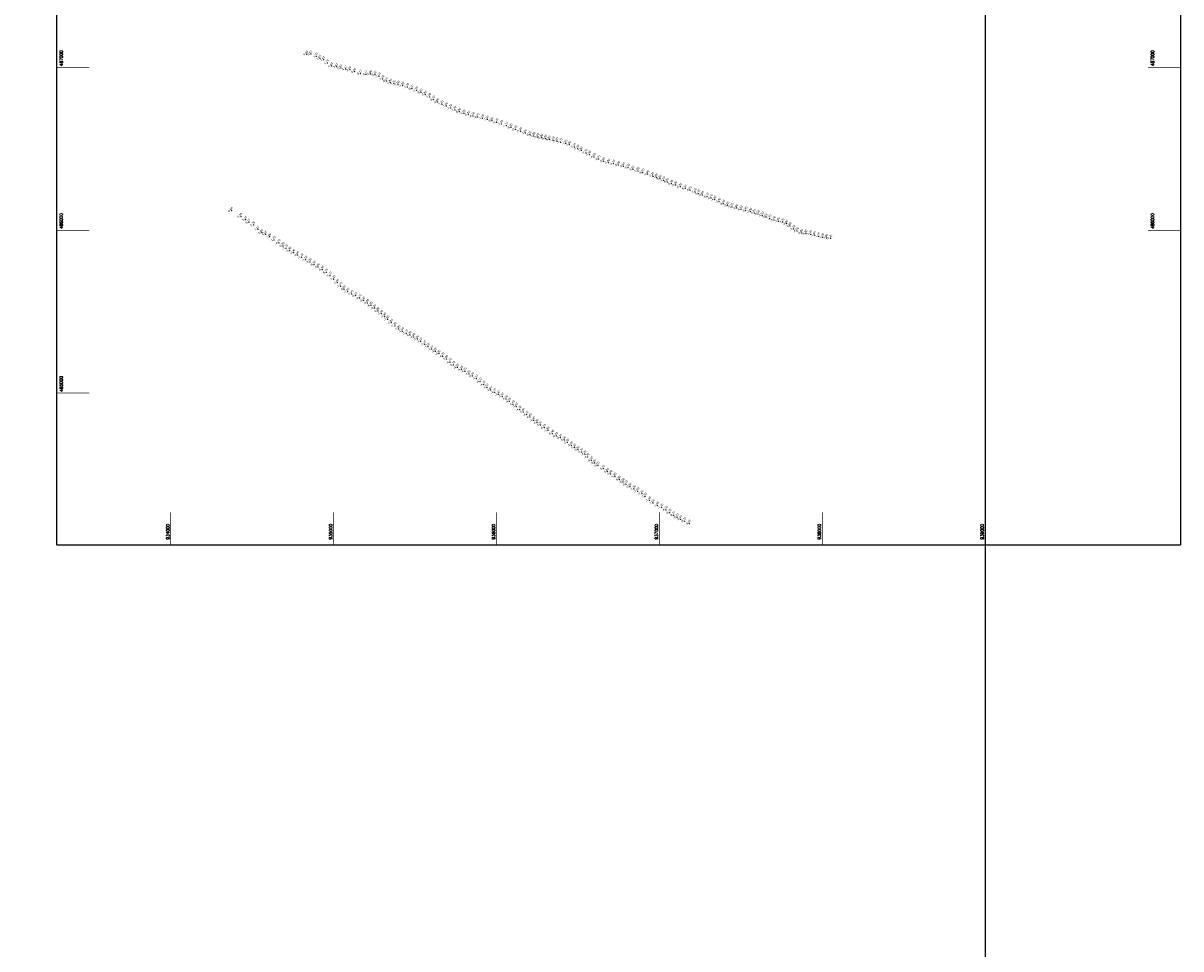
# Model space of a CAD drawing. Header units: feet. Extents: x 923032 to 950902, y 470215 to 606658.
# Tile 1 of 66: x 933094 to 940202, y 481587 to 487273. Entities that reach past the tile are written whole.
import ezdxf
from ezdxf.enums import TextEntityAlignment as Align

# ---------------------------------------------------------------- set-up
doc = ezdxf.new("R2010")
doc.units = ezdxf.units.FT
doc.header["$MEASUREMENT"] = 0
doc.header["$XCLIPFRAME"] = 0
doc.header["$PDSIZE"] = 100
doc.linetypes.add('DASHED2', pattern=[0.375, 0.25, -0.125])
doc.layers.add('ALIGNSPACE-24x36', color=1, linetype='DASHED2', plot=False)
for name, color, linetype in [('ELEV8', 7, 'Continuous'), ('GRID-LABELS-X', 7, 'Continuous'), ('GRID-LABELS-Y', 7, 'Continuous'), ('GRID-TICKS-X', 7, 'Continuous'), ('GRID-TICKS-Y', 7, 'Continuous'), ('POINTS8', 7, 'Continuous'), ('STRING', 7, 'Continuous')]:
    doc.layers.add(name, color=color, linetype=linetype)
doc.layers.add('MrSID', color=251, linetype='Continuous', transparency=0.2)
doc.styles.add('MM-STANDARD', font='txt', dxfattribs={"height": 1})
doc.styles.get("Standard").update_dxf_attribs({"font": 'simplex.shx'})
picture_1 = doc.add_image_def('image2.sid', size_in_pixel=(6323, 6967))

msp = doc.modelspace()

# ---------------------------------------------------------------- linework, layer by layer
at = {"layer": 'ALIGNSPACE-24x36'}
msp.add_lwpolyline([(933300, 488323.1), (940200.2, 488323.1), (940200.2, 484067.2), (933300, 484067.2)], close=True, dxfattribs=at)
at = {"layer": 'GRID-TICKS-X', "const_width": 4, "flags": 128}
for points in [[(934000, 484267.2), (934000, 484067.2)], [(935000, 484267.2), (935000, 484067.2)], [(936000, 484267.2), (936000, 484067.2)], [(937000, 484267.2), (937000, 484067.2)], [(938000, 484267.2), (938000, 484067.2)], [(939000, 484267.2), (939000, 484067.2)]]:
    msp.add_lwpolyline(points, dxfattribs=at)
at = {"layer": 'GRID-TICKS-Y', "const_width": 4, "flags": 128}
for points in [[(933300, 487000), (933500, 487000)], [(940000.2, 487000), (940200.2, 487000)], [(933300, 486000), (933500, 486000)], [(940000.2, 486000), (940200.2, 486000)], [(933300, 485000), (933500, 485000)]]:
    msp.add_lwpolyline(points, dxfattribs=at)
at = {"layer": 'POINTS8', "color": 250, "linetype": 'Continuous', "lineweight": 0, "transparency": 33554687}
for p in [(934835.4, 487081.5, 9), (934861.1, 487082.3, 3.7), (934894.4, 487069.5, 1.7), (934916.5, 487055.9, 1.6), (934939.5, 487048.5, 1.6), (934962.6, 487028, 3.7), (934988.4, 487010.2, 4.6), (935019.1, 487004.6, 3.4), (935045.5, 486997.3, 5.5), (935073.7, 486990.7, 4.1), (935100.1, 486986.3, 2.2), (935129.4, 486974, 0), (935164.7, 486962, -3.2), (935198.9, 486957.9, -4.2), (935226.8, 486959.5, -4.9), (935254.3, 486955.9, -6.1), (935279.5, 486946, -7.8), (935302.1, 486929.3, -8.8), (935323.3, 486916.5, -9.1), (935348, 486906.9, -7.8), (935371.6, 486900, -7.7), (935396.2, 486894.9, -7.6), (935424.6, 486889.2, -7.1), (935453, 486880.6, -7.7), (935481.2, 486870.1, -8.1), (935509.1, 486859.8, -8.5), (935536.4, 486847, -8.2), (935563, 486833.3, -7.8), (935589, 486819.2, -7.5), (935614.1, 486803.4, -6.7), (935639.1, 486787.8, -6.6), (935664.9, 486774.4, -7.2), (935691.4, 486762.7, -7.6), (935718.2, 486751.1, -7.7), (935744.9, 486738.6, -7.7), (935772.1, 486728.3, -6.8), (935799.9, 486718.3, -6), (935828, 486710, -6.1), (935856.4, 486702.3, -6.1), (935885.3, 486695.2, -6.7), (935914.2, 486688.3, -7), (935943.4, 486681, -7), (935972.4, 486672.7, -6.6), (936001.7, 486663.4, -6.8), (936030.8, 486653.5, -7.3), (936060, 486642.9, -7.1), (936089.3, 486632, -6.3), (936118.3, 486620.4, -5.7), (936147.7, 486608.9, -5.2), (936176.7, 486597.3, -5.2), (936206.2, 486586.8, -6.1), (936229.5, 486579.8, -6.6), (936253.2, 486573.8, -6.9), (936276.7, 486568.7, -6.8), (936300.3, 486563.5, -6.6), (936324.1, 486558.1, -6.8), (936347.7, 486552.7, -7.1), (936371.4, 486547, -7.3), (936394.9, 486541.4, -7.2), (936425.8, 486533.4, -7.4), (936448.3, 486525.2, -7.3), (936477.7, 486512.7, -7.1), (936499.2, 486501.9, -7.4), (936520.7, 486490.7, -7.8), (936549.2, 486475.8, -7.7), (936570.8, 486464.8, -7.5), (936599.4, 486450.8, -6.9), (936628.2, 486437.2, -6.7), (936657.6, 486424.5, -6.5), (936687.8, 486415.1, -6.6), (936718.3, 486409.6, -6.3), (936748.6, 486401.5, -5.9), (936779.1, 486394.1, -5.5), (936808.5, 486385.2, -5.5), (936837.9, 486374, -6), (936868.1, 486364.5, -6.5), (936898.5, 486355.2, -6.6), (936928.8, 486345.4, -6.9), (936958.8, 486334.6, -7.2), (936981.2, 486326, -7.8), (937003.6, 486317, -8.2), (937025.9, 486307.4, -8.3), (937048.2, 486297.7, -8.2), (937074.2, 486287.4, -6.9), (937099.8, 486278.3, -6.2), (937129.2, 486267.9, -6.3), (937159, 486257.4, -6.5), (937189.2, 486246.7, -6.9), (937219.1, 486235.2, -7.1), (937241.6, 486226, -5.4), (937264.1, 486217.6, -4.8), (937293.3, 486206.9, -5.2), (937318.1, 486197.7, -4.7), (937340.7, 486188.2, -4.2), (937367.3, 486175.7, -3.4), (937393.2, 486164, -3.4), (937420, 486153.1, -3.5), (937446.4, 486144.2, -3.2), (937474, 486136.3, -3.8), (934374, 486121.5, 6.6), (934430.6, 486084.9, 5.5), (934460, 486065.8, 3.1), (937502.2, 486128.6, -4.1), (937530.7, 486121.8, -3.8), (937559.7, 486114.3, -3.9), (937582.9, 486107.5, -4.2), (937606.6, 486100.2, -4.6), (937631.8, 486090.5, -4.3), (937655.6, 486081, -3.6), (937678.5, 486072.4, -3.7), (937704.7, 486063.4, -3.7), (934481.1, 486048.7, 5.2), (934510, 486032.9, 5.8), (934535.7, 486005.5, 7.2), (937732.1, 486056.2, -3.6), (937758.2, 486050.6, -4.2), (937781.8, 486040.5, -4.9), (937802.3, 486026.6, -5.6), (937825.3, 486008.7, -6.1), (937846.3, 485995.4, -6.6), (934559.5, 485984.9, 4.9), (934582.6, 485975.8, 3.1), (934608.5, 485960.5, 2.7), (934634.5, 485940.5, -1.7), (934664.7, 485922.1, -4.8), (937873.2, 485984.3, -6.6), (937900.2, 485980.3, -6.8), (937928.6, 485976.1, -7.4), (937952.1, 485970.4, -7.4), (937976.1, 485963.7, -7.1), (938001.5, 485957.3, -7), (938026.8, 485953.8, -7), (938052.4, 485950.2, -7.3), (934688.4, 485904.7, -6.3), (934708.5, 485889.6, -7.2), (934730.8, 485875.6, -6.8), (934755.2, 485862.2, -6.3), (934779.2, 485848.8, -6), (934804.7, 485834.2, -6.3), (934829.3, 485820, -6.1), (934854.8, 485805.4, -6), (934879.7, 485789.5, -5.9), (934905.3, 485774.1, -5.9), (934930.6, 485758.5, -6.5), (934955.3, 485741.1, -6.7), (934978.6, 485722.1, -7.2), (935001.1, 485699.7, -7.3), (935023.2, 485677.7, -7.4), (935043.8, 485656.9, -7), (935064.7, 485638.5, -6.8), (935086.9, 485623.5, -7.4), (935111.4, 485609.9, -7), (935135.7, 485597.8, -6.1), (935160.9, 485583.4, -6.2), (935184.3, 485569.7, -6.4), (935207.7, 485554.4, -6.6), (935229.7, 485538.5, -6.3), (935251.6, 485522, -6.3), (935272.4, 485505.2, -6.8), (935293.5, 485487.6, -7.4), (935313.6, 485470.2, -7.8), (935332.2, 485453.1, -7.5), (935354, 485432.7, -7.2), (935376.1, 485413.2, -7.3), (935400.5, 485394.8, -7.6), (935422.1, 485380.7, -7.5), (935446.6, 485367.4, -7.7), (935469.3, 485356.9, -6.5), (935492.3, 485344.6, -4.4), (935513.6, 485332, -4), (935534.1, 485317.7, -4.1), (935559, 485300.2, -4.1), (935578.8, 485285.2, -4.1), (935601.9, 485270.2, -4.1), (935624.5, 485256.5, -4.2), (935647.2, 485242.2, -4.2), (935670.5, 485226.7, -4.2), (935693.4, 485210.4, -4), (935715.1, 485190.1, -4.1), (935735.9, 485173.6, -4.2), (935759.7, 485158.1, -4.2), (935785.3, 485144.4, -4.2), (935806.9, 485133, -4.2), (935831, 485118.5, -4), (935852.2, 485104.6, -4.1), (935875.9, 485089.2, -4.1), (935899.2, 485070.5, -4.2), (935921.9, 485052, -4.2), (935941.7, 485034.4, -4.5), (935964.2, 485018.6, -4.5), (935988.8, 485005.3, -4.7), (936013.2, 484992.7, -4.4), (936035.4, 484979.1, -4.5), (936059.4, 484963.5, -4.3), (936079.6, 484949, -4.5), (936102.5, 484932, -4.4), (936121.8, 484917.7, -4.4), (936143.2, 484898.9, -4.3), (936164.4, 484885.2, -4.4), (936186.1, 484867.8, -4.2), (936206.1, 484852.5, -4.4), (936228.2, 484833, -4.3), (936248.6, 484818, -4.3), (936268.7, 484803.6, -4.3), (936293.9, 484787.3, -4.7), (936315.7, 484771.3, -5.1), (936343.8, 484751.5, -5.9), (936367.6, 484737, -6.2), (936392.5, 484725.6, -6.1), (936415.8, 484711.5, -5.5), (936436.2, 484697.6, -5.5), (936459.1, 484680.2, -5.4), (936479.6, 484665.7, -5.2), (936500.4, 484652.4, -5), (936522.7, 484639.4, -4.7), (936543.4, 484624.7, -4.2), (936560.6, 484607.8, -4.7), (936582.4, 484587.6, -5.9), (936602.5, 484570, -6), (936622.6, 484555.4, -6), (936655.4, 484535.7, -5.7), (936680.4, 484517.2, -5.9), (936701.6, 484503.9, -6), (936727, 484487.7, -5.8), (936753.6, 484469.6, -5.8), (936777.3, 484454.5, -5.9), (936796.4, 484439.8, -5.8), (936819.3, 484425.1, -6.5), (936844.9, 484410.4, -7.1), (936867.4, 484397.7, -7.4), (936893.1, 484381.6, -7.4), (936913, 484364.9, -7.5), (936938.9, 484341.6, -7.4), (936960.7, 484324.7, -7.5), (936988, 484309.7, -7.6), (937014.9, 484298, -7.7), (937041.4, 484282.8, -8.1), (937063.8, 484266.1, -8.2), (937087.9, 484250.3, -8.7), (937108.5, 484237.4, -9.1), (937130.9, 484225.8, -9.4), (937155.1, 484212.9, -9.7), (937184.1, 484199.2, -9.6)]:
    msp.add_point(p, dxfattribs=at)
at = {"layer": 'STRING', "color": 1, "linetype": 'Continuous', "lineweight": 0, "transparency": 33554687}
msp.add_point((934374, 486121.5, -32), dxfattribs=at)

# ---------------------------------------------------------------- texts
at = {"layer": 'ELEV8', "color": 18, "true_color": 0x000000, "transparency": 33554687, "style": 'MM-STANDARD'}
for s, p in [('9.00', (934835.4, 487081.5, 9)), ('3.67', (934861.1, 487082.3, 3.7)), ('1.70', (934894.4, 487069.5, 1.7)), ('1.65', (934916.5, 487055.9, 1.6)), ('1.61', (934939.5, 487048.5, 1.6)), ('3.74', (934962.6, 487028, 3.7)), ('4.63', (934988.4, 487010.2, 4.6)), ('3.41', (935019.1, 487004.6, 3.4)), ('5.54', (935045.5, 486997.3, 5.5)), ('4.12', (935073.7, 486990.7, 4.1)), ('2.16', (935100.1, 486986.3, 2.2)), ('0.00', (935129.4, 486974, 0)), ('-3.17', (935164.7, 486962, -3.2)), ('-4.17', (935198.9, 486957.9, -4.2)), ('-4.90', (935226.8, 486959.5, -4.9)), ('-6.10', (935254.3, 486955.9, -6.1)), ('-7.80', (935279.5, 486946, -7.8)), ('-8.80', (935302.1, 486929.3, -8.8)), ('-9.10', (935323.3, 486916.5, -9.1)), ('-7.80', (935348, 486906.9, -7.8)), ('-7.70', (935371.6, 486900, -7.7)), ('-7.60', (935396.2, 486894.9, -7.6)), ('-7.10', (935424.6, 486889.2, -7.1)), ('-7.70', (935453, 486880.6, -7.7)), ('-8.10', (935481.2, 486870.1, -8.1)), ('-8.50', (935509.1, 486859.8, -8.5)), ('-8.20', (935536.4, 486847, -8.2)), ('-7.80', (935563, 486833.3, -7.8)), ('-7.50', (935589, 486819.2, -7.5)), ('-6.70', (935614.1, 486803.4, -6.7)), ('-6.60', (935639.1, 486787.8, -6.6)), ('-7.20', (935664.9, 486774.4, -7.2)), ('-7.60', (935691.4, 486762.7, -7.6)), ('-7.70', (935718.2, 486751.1, -7.7)), ('-7.70', (935744.9, 486738.6, -7.7)), ('-6.80', (935772.1, 486728.3, -6.8)), ('-6.00', (935799.9, 486718.3, -6)), ('-6.10', (935828, 486710, -6.1)), ('-6.10', (935856.4, 486702.3, -6.1)), ('-6.70', (935885.3, 486695.2, -6.7)), ('-7.00', (935914.2, 486688.3, -7)), ('-7.00', (935943.4, 486681, -7)), ('-6.60', (935972.4, 486672.7, -6.6)), ('-6.80', (936001.7, 486663.4, -6.8)), ('-7.30', (936030.8, 486653.5, -7.3)), ('-7.10', (936060, 486642.9, -7.1)), ('-6.30', (936089.3, 486632, -6.3)), ('-5.70', (936118.3, 486620.4, -5.7)), ('-5.20', (936147.7, 486608.9, -5.2)), ('-5.20', (936176.7, 486597.3, -5.2)), ('-6.10', (936206.2, 486586.8, -6.1)), ('-6.60', (936229.5, 486579.8, -6.6)), ('-6.90', (936253.2, 486573.8, -6.9)), ('-6.80', (936276.7, 486568.7, -6.8)), ('-6.60', (936300.3, 486563.5, -6.6)), ('-6.80', (936324.1, 486558.1, -6.8)), ('-7.10', (936347.7, 486552.7, -7.1)), ('-7.30', (936371.4, 486547, -7.3)), ('-7.20', (936394.9, 486541.4, -7.2)), ('-7.40', (936425.8, 486533.4, -7.4)), ('-7.30', (936448.3, 486525.2, -7.3)), ('-7.10', (936477.7, 486512.7, -7.1)), ('-7.40', (936499.2, 486501.9, -7.4)), ('-7.80', (936520.7, 486490.7, -7.8)), ('-7.70', (936549.2, 486475.8, -7.7)), ('-7.50', (936570.8, 486464.8, -7.5)), ('-6.90', (936599.4, 486450.8, -6.9)), ('-6.70', (936628.2, 486437.2, -6.7)), ('-6.50', (936657.6, 486424.5, -6.5)), ('-6.60', (936687.8, 486415.1, -6.6)), ('-6.30', (936718.3, 486409.6, -6.3)), ('-5.90', (936748.6, 486401.5, -5.9)), ('-5.50', (936779.1, 486394.1, -5.5)), ('-5.50', (936808.5, 486385.2, -5.5)), ('-6.00', (936837.9, 486374, -6)), ('-6.50', (936868.1, 486364.5, -6.5)), ('-6.60', (936898.5, 486355.2, -6.6)), ('-6.90', (936928.8, 486345.4, -6.9)), ('-7.20', (936958.8, 486334.6, -7.2)), ('-7.80', (936981.2, 486326, -7.8)), ('-8.20', (937003.6, 486317, -8.2)), ('-8.30', (937025.9, 486307.4, -8.3)), ('-8.20', (937048.2, 486297.7, -8.2)), ('-6.95', (937074.2, 486287.4, -6.9)), ('-6.20', (937099.8, 486278.3, -6.2)), ('-6.30', (937129.2, 486267.9, -6.3)), ('-6.50', (937159, 486257.4, -6.5)), ('-6.90', (937189.2, 486246.7, -6.9)), ('-7.10', (937219.1, 486235.2, -7.1)), ('-5.40', (937241.6, 486226, -5.4)), ('-4.80', (937264.1, 486217.6, -4.8)), ('-5.20', (937293.3, 486206.9, -5.2)), ('-4.70', (937318.1, 486197.7, -4.7)), ('-4.20', (937340.7, 486188.2, -4.2)), ('6.60', (934374, 486121.5, 6.6)), ('-3.40', (937367.3, 486175.7, -3.4)), ('-3.40', (937393.2, 486164, -3.4)), ('-3.50', (937420, 486153.1, -3.5)), ('-3.20', (937446.4, 486144.2, -3.2)), ('-3.80', (937474, 486136.3, -3.8)), ('-4.10', (937502.2, 486128.6, -4.1)), ('-3.80', (937530.7, 486121.8, -3.8)), ('-3.90', (937559.7, 486114.3, -3.9)), ('5.48', (934430.6, 486084.9, 5.5)), ('3.14', (934460, 486065.8, 3.1)), ('5.17', (934481.1, 486048.7, 5.2)), ('-4.20', (937582.9, 486107.5, -4.2)), ('-4.60', (937606.6, 486100.2, -4.6)), ('-4.30', (937631.8, 486090.5, -4.3)), ('-3.62', (937655.6, 486081, -3.6)), ('-3.70', (937678.5, 486072.4, -3.7)), ('-3.70', (937704.7, 486063.4, -3.7)), ('-3.60', (937732.1, 486056.2, -3.6)), ('-4.20', (937758.2, 486050.6, -4.2)), ('-4.90', (937781.8, 486040.5, -4.9)), ('5.78', (934510, 486032.9, 5.8)), ('7.17', (934535.7, 486005.5, 7.2)), ('4.85', (934559.5, 485984.9, 4.9)), ('3.05', (934582.6, 485975.8, 3.1)), ('-5.60', (937802.3, 486026.6, -5.6)), ('-6.10', (937825.3, 486008.7, -6.1)), ('-6.60', (937846.3, 485995.4, -6.6)), ('-6.60', (937873.2, 485984.3, -6.6)), ('-6.80', (937900.2, 485980.3, -6.8)), ('-7.40', (937928.6, 485976.1, -7.4)), ('-7.40', (937952.1, 485970.4, -7.4)), ('2.66', (934608.5, 485960.5, 2.7)), ('-1.73', (934634.5, 485940.5, -1.7)), ('-4.79', (934664.7, 485922.1, -4.8)), ('-6.30', (934688.4, 485904.7, -6.3)), ('-7.10', (937976.1, 485963.7, -7.1)), ('-7.00', (938001.5, 485957.3, -7)), ('-7.00', (938026.8, 485953.8, -7)), ('-7.30', (938052.4, 485950.2, -7.3)), ('-7.20', (934708.5, 485889.6, -7.2)), ('-6.80', (934730.8, 485875.6, -6.8)), ('-6.30', (934755.2, 485862.2, -6.3)), ('-6.00', (934779.2, 485848.8, -6)), ('-6.30', (934804.7, 485834.2, -6.3)), ('-6.10', (934829.3, 485820, -6.1)), ('-6.00', (934854.8, 485805.4, -6)), ('-5.90', (934879.7, 485789.5, -5.9)), ('-5.90', (934905.3, 485774.1, -5.9)), ('-6.50', (934930.6, 485758.5, -6.5)), ('-6.70', (934955.3, 485741.1, -6.7)), ('-7.20', (934978.6, 485722.1, -7.2)), ('-7.30', (935001.1, 485699.7, -7.3)), ('-7.40', (935023.2, 485677.7, -7.4)), ('-7.00', (935043.8, 485656.9, -7)), ('-6.80', (935064.7, 485638.5, -6.8)), ('-7.40', (935086.9, 485623.5, -7.4)), ('-7.00', (935111.4, 485609.9, -7)), ('-6.10', (935135.7, 485597.8, -6.1)), ('-6.20', (935160.9, 485583.4, -6.2)), ('-6.40', (935184.3, 485569.7, -6.4)), ('-6.60', (935207.7, 485554.4, -6.6)), ('-6.30', (935229.7, 485538.5, -6.3)), ('-6.30', (935251.6, 485522, -6.3)), ('-6.80', (935272.4, 485505.2, -6.8)), ('-7.40', (935293.5, 485487.6, -7.4)), ('-7.80', (935313.6, 485470.2, -7.8)), ('-7.50', (935332.2, 485453.1, -7.5)), ('-7.20', (935354, 485432.7, -7.2)), ('-7.30', (935376.1, 485413.2, -7.3)), ('-7.60', (935400.5, 485394.8, -7.6)), ('-7.50', (935422.1, 485380.7, -7.5)), ('-7.70', (935446.6, 485367.4, -7.7)), ('-6.50', (935469.3, 485356.9, -6.5)), ('-4.40', (935492.3, 485344.6, -4.4)), ('-4.00', (935513.6, 485332, -4)), ('-4.10', (935534.1, 485317.7, -4.1)), ('-4.10', (935559, 485300.2, -4.1)), ('-4.10', (935578.8, 485285.2, -4.1)), ('-4.10', (935601.9, 485270.2, -4.1)), ('-4.20', (935624.5, 485256.5, -4.2)), ('-4.20', (935647.2, 485242.2, -4.2)), ('-4.20', (935670.5, 485226.7, -4.2)), ('-4.00', (935693.4, 485210.4, -4)), ('-4.10', (935715.1, 485190.1, -4.1)), ('-4.20', (935735.9, 485173.6, -4.2)), ('-4.20', (935759.7, 485158.1, -4.2)), ('-4.20', (935785.3, 485144.4, -4.2)), ('-4.20', (935806.9, 485133, -4.2)), ('-4.00', (935831, 485118.5, -4)), ('-4.10', (935852.2, 485104.6, -4.1)), ('-4.10', (935875.9, 485089.2, -4.1)), ('-4.20', (935899.2, 485070.5, -4.2)), ('-4.20', (935921.9, 485052, -4.2)), ('-4.50', (935941.7, 485034.4, -4.5)), ('-4.50', (935964.2, 485018.6, -4.5)), ('-4.70', (935988.8, 485005.3, -4.7)), ('-4.40', (936013.2, 484992.7, -4.4)), ('-4.50', (936035.4, 484979.1, -4.5)), ('-4.30', (936059.4, 484963.5, -4.3)), ('-4.50', (936079.6, 484949, -4.5)), ('-4.40', (936102.5, 484932, -4.4)), ('-4.40', (936121.8, 484917.7, -4.4)), ('-4.30', (936143.2, 484898.9, -4.3)), ('-4.40', (936164.4, 484885.2, -4.4)), ('-4.20', (936186.1, 484867.8, -4.2)), ('-4.40', (936206.1, 484852.5, -4.4)), ('-4.30', (936228.2, 484833, -4.3)), ('-4.30', (936248.6, 484818, -4.3)), ('-4.30', (936268.7, 484803.6, -4.3)), ('-4.70', (936293.9, 484787.3, -4.7)), ('-5.10', (936315.7, 484771.3, -5.1)), ('-5.90', (936343.8, 484751.5, -5.9)), ('-6.20', (936367.6, 484737, -6.2)), ('-6.10', (936392.5, 484725.6, -6.1)), ('-5.50', (936415.8, 484711.5, -5.5)), ('-5.50', (936436.2, 484697.6, -5.5)), ('-5.40', (936459.1, 484680.2, -5.4)), ('-5.20', (936479.6, 484665.7, -5.2)), ('-5.00', (936500.4, 484652.4, -5)), ('-4.70', (936522.7, 484639.4, -4.7)), ('-4.20', (936543.4, 484624.7, -4.2)), ('-4.70', (936560.6, 484607.8, -4.7)), ('-5.90', (936582.4, 484587.6, -5.9)), ('-6.00', (936602.5, 484570, -6)), ('-6.00', (936622.6, 484555.4, -6)), ('-5.70', (936655.4, 484535.7, -5.7)), ('-5.90', (936680.4, 484517.2, -5.9)), ('-6.00', (936701.6, 484503.9, -6)), ('-5.80', (936727, 484487.7, -5.8)), ('-5.80', (936753.6, 484469.6, -5.8)), ('-5.90', (936777.3, 484454.5, -5.9)), ('-5.80', (936796.4, 484439.8, -5.8)), ('-6.50', (936819.3, 484425.1, -6.5)), ('-7.06', (936844.9, 484410.4, -7.1)), ('-7.40', (936867.4, 484397.7, -7.4)), ('-7.40', (936893.1, 484381.6, -7.4)), ('-7.50', (936913, 484364.9, -7.5)), ('-7.40', (936938.9, 484341.6, -7.4)), ('-7.50', (936960.7, 484324.7, -7.5)), ('-7.60', (936988, 484309.7, -7.6)), ('-7.70', (937014.9, 484298, -7.7)), ('-8.10', (937041.4, 484282.8, -8.1)), ('-8.20', (937063.8, 484266.1, -8.2)), ('-8.70', (937087.9, 484250.3, -8.7)), ('-9.10', (937108.5, 484237.4, -9.1)), ('-9.40', (937130.9, 484225.8, -9.4)), ('-9.70', (937155.1, 484212.9, -9.7)), ('-9.60', (937184.1, 484199.2, -9.6))]:
    msp.add_text(s, height=13, rotation=45, dxfattribs=at).set_placement(p, align=Align.BOTTOM_CENTER)
at = {"layer": 'GRID-LABELS-X'}
for s, p in [('934000', (933991.6, 484100.8)), ('935000', (934991.6, 484100.8)), ('936000', (935991.6, 484100.8)), ('937000', (936991.6, 484100.8)), ('938000', (937991.6, 484100.8)), ('939000', (938991.6, 484100.8))]:
    msp.add_text(s, height=18.75, rotation=90, dxfattribs=at).set_placement(p)
at = {"layer": 'GRID-LABELS-Y'}
for s, p in [('487000', (933337.4, 487008.7)), ('487000', (940037.6, 487008.7)), ('486000', (933337.4, 486008.7)), ('486000', (940037.6, 486008.7)), ('485000', (933337.4, 485008.7))]:
    msp.add_text(s, height=18.75, rotation=90, dxfattribs=at).set_placement(p)

# ---------------------------------------------------------------- pictures from other files: only their frames are drawn
at = {"layer": 'MrSID'}
image = msp.add_image(picture_1, insert=(923734.5, 470215), size_in_units=(20744.8, 22857.6), dxfattribs=at)
image.set_boundary_path([(-0.5, 42.435), (4652.41, 6966.5)])

doc.saveas('drawing.dxf')
